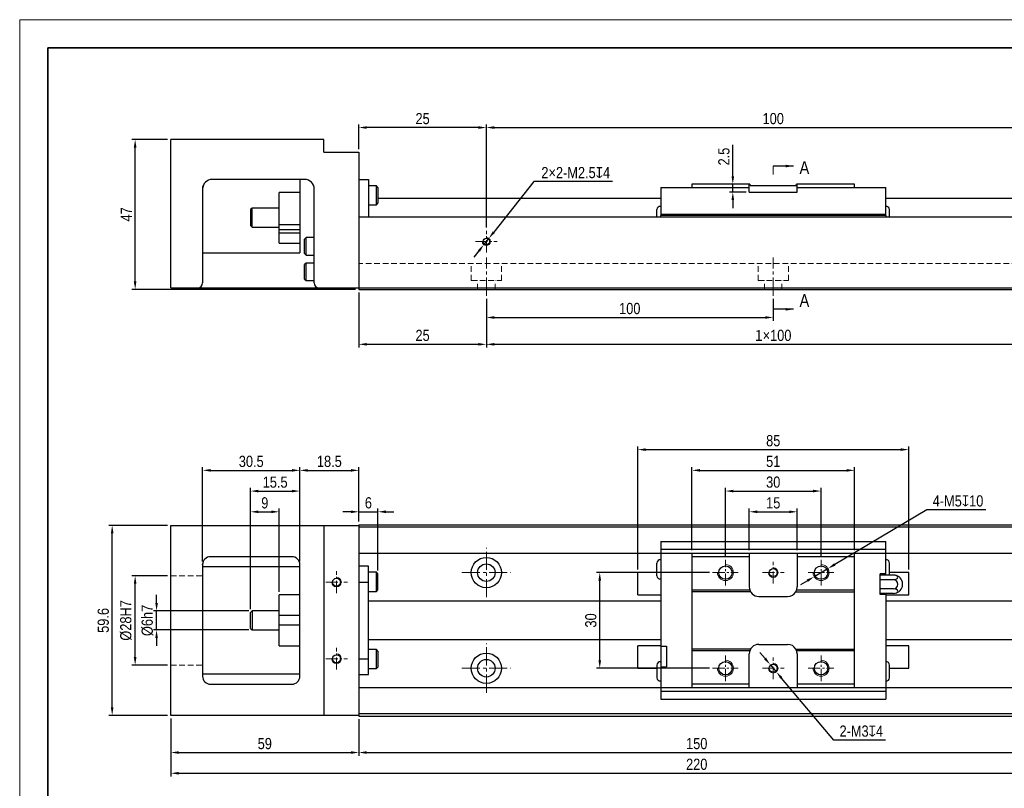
# Model space of a CAD drawing. Header units: millimetres. Extents: x 100 to 3612, y -424 to 856.
# Tile 2 of 45: x 100 to 409, y -293 to -52. Entities that reach past the tile are written whole.
import ezdxf

# ---------------------------------------------------------------- set-up
doc = ezdxf.new("R2010")
doc.units = ezdxf.units.MM
doc.linetypes.add('CENTER2', pattern=[28.575, 19.05, -3.175, 3.175, -3.175])
doc.linetypes.add('DASHED', pattern=[19.05, 12.7, -6.35])
doc.layers.get('Defpoints').update_dxf_attribs({"lineweight": 13})
for name, color, linetype, lineweight in [('小粗', 7, 'Continuous', 25), ('标注', 3, 'Continuous', 13), ('点划线', 1, 'CENTER2', 13), ('粗线', 7, 'Continuous', 35), ('细线', 7, 'Continuous', 13), ('虚线', 253, 'DASHED', 13)]:
    doc.layers.add(name, color=color, linetype=linetype, lineweight=lineweight)
doc.styles.add('3.5', font='ARIALN.TTF', dxfattribs={"height": 3.5})
doc.styles.add('7', font='ARIALN.TTF', dxfattribs={"height": 7})
doc.dimstyles.new('A4—对齐', dxfattribs={"dimtxt": 3.5, "dimasz": 2.5, "dimexe": 1, "dimexo": 1, "dimgap": 1, "dimtad": 1, "dimdec": 1, "dimzin": 9, "dimdsep": 46, "dimtxsty": '3.5', "dimcen": 2.5, "dimadec": 0, "dimazin": 0, "dimtm": 1e-09, "dimtfac": 1, "dimtdec": 1, "dimtmove": 0, "dimatfit": 3, "dimfxl": 0, "dimtolj": 1, "dimarcsym": 0})
doc.dimstyles.new('A4—水平', dxfattribs={"dimtxt": 3.5, "dimasz": 2.5, "dimexe": 2, "dimexo": 1, "dimgap": 1, "dimtad": 1, "dimtih": 1, "dimtoh": 1, "dimdec": 1, "dimzin": 12, "dimdsep": 46, "dimtxsty": '3.5', "dimcen": 2.5, "dimadec": 0, "dimazin": 0, "dimtm": 1e-09, "dimtfac": 1, "dimtdec": 1, "dimtmove": 0, "dimatfit": 3, "dimfxl": 0, "dimtolj": 1, "dimarcsym": 0})

# ---------------------------------------------------------------- blocks, each defined once
blk = doc.blocks.new('A4图框')
at = {"layer": '粗线'}
blk.add_lwpolyline([(5, 205), (292, 205), (292, 5), (5, 5)], close=True, dxfattribs=at)
at = {"layer": '细线'}
blk.add_lwpolyline([(0, 210), (297, 210), (297, 0), (0, 0)], close=True, dxfattribs=at)
blk = doc.blocks.new('*D618')
at = {"layer": 'Defpoints', "color": 0, "transparency": 16777216}
for p in [(136.22, -89.14), (147.39, -89.14), (206.39, -136.14)]:
    blk.add_point(p, dxfattribs=at)
at = {"layer": '标注', "color": 0, "lineweight": -2, "transparency": 16777216}
for p, q in [((146.39, -89.14), (135.22, -89.14)), ((136.22, -133.64), (136.22, -91.64)), ((205.39, -136.14), (135.22, -136.14))]:
    blk.add_line(p, q, dxfattribs=at)
at = {"layer": '标注', "color": 0, "transparency": 16777216}
for points in [[(135.8, -91.64), (136.63, -91.64), (136.22, -89.14)], [(135.8, -133.64), (136.63, -133.64), (136.22, -136.14)]]:
    blk.add_solid(points, dxfattribs=at)
at = {"layer": '标注', "color": 0, "transparency": 16777216, "insert": (133.47, -112.64), "char_height": 3.5, "attachment_point": 5, "rotation": 90, "style": '3.5'}
blk.add_mtext('\\A1;47', dxfattribs=at)
blk = doc.blocks.new('*D619')
at = {"layer": 'Defpoints', "color": 0, "transparency": 16777216}
for p in [(206.39, -85.38), (206.39, -93.14), (246.39, -117.73)]:
    blk.add_point(p, dxfattribs=at)
at = {"layer": '标注', "color": 0, "lineweight": -2, "transparency": 16777216}
for p, q in [((206.39, -92.14), (206.39, -84.38)), ((243.89, -85.38), (208.89, -85.38)), ((246.39, -116.73), (246.39, -84.38))]:
    blk.add_line(p, q, dxfattribs=at)
at = {"layer": '标注', "color": 0, "transparency": 16777216}
for points in [[(208.89, -84.97), (208.89, -85.8), (206.39, -85.38)], [(243.89, -84.97), (243.89, -85.8), (246.39, -85.38)]]:
    blk.add_solid(points, dxfattribs=at)
at = {"layer": '标注', "color": 0, "transparency": 16777216, "insert": (226.39, -82.59), "char_height": 3.5, "width": 11.7879, "attachment_point": 5, "style": '3.5'}
blk.add_mtext('\\A1;25', dxfattribs=at)
blk = doc.blocks.new('*D620')
at = {"layer": 'Defpoints', "color": 0, "transparency": 16777216}
for p in [(426.39, -85.38), (246.39, -117.73), (426.39, -117.73)]:
    blk.add_point(p, dxfattribs=at)
at = {"layer": '标注', "color": 0, "lineweight": -2, "transparency": 16777216}
for p, q in [((246.39, -116.73), (246.39, -84.38)), ((248.89, -85.38), (423.89, -85.38)), ((426.39, -116.73), (426.39, -84.38))]:
    blk.add_line(p, q, dxfattribs=at)
at = {"layer": '标注', "color": 0, "transparency": 16777216}
for points in [[(248.89, -84.97), (248.89, -85.8), (246.39, -85.38)], [(423.89, -84.97), (423.89, -85.8), (426.39, -85.38)]]:
    blk.add_solid(points, dxfattribs=at)
at = {"layer": '标注', "color": 0, "transparency": 16777216, "insert": (336.39, -82.59), "char_height": 3.5, "width": 18.6714, "attachment_point": 5, "style": '3.5'}
blk.add_mtext('\\A1;100', dxfattribs=at)
blk = doc.blocks.new('*D621')
at = {"layer": 'Defpoints', "color": 0, "transparency": 16777216}
for p in [(206.39, -136.14), (246.39, -138.14), (246.39, -153.38)]:
    blk.add_point(p, dxfattribs=at)
at = {"layer": '标注', "color": 0, "lineweight": -2, "transparency": 16777216}
for p, q in [((206.39, -137.14), (206.39, -154.38)), ((246.39, -139.14), (246.39, -154.38)), ((208.89, -153.38), (243.89, -153.38))]:
    blk.add_line(p, q, dxfattribs=at)
at = {"layer": '标注', "color": 0, "transparency": 16777216}
for points in [[(208.89, -152.96), (208.89, -153.79), (206.39, -153.38)], [(243.89, -152.96), (243.89, -153.79), (246.39, -153.38)]]:
    blk.add_solid(points, dxfattribs=at)
at = {"layer": '标注', "color": 0, "transparency": 16777216, "insert": (226.39, -150.59), "char_height": 3.5, "width": 10.0032, "attachment_point": 5, "style": '3.5'}
blk.add_mtext('\\A1;25', dxfattribs=at)
blk = doc.blocks.new('*D622')
at = {"layer": 'Defpoints', "color": 0, "transparency": 16777216}
for p in [(246.39, -138.14), (336.39, -138.14), (336.39, -144.96)]:
    blk.add_point(p, dxfattribs=at)
at = {"layer": '标注', "color": 0, "lineweight": -2, "transparency": 16777216}
for p, q in [((246.39, -139.14), (246.39, -145.96)), ((336.39, -139.14), (336.39, -145.96)), ((248.89, -144.96), (333.89, -144.96))]:
    blk.add_line(p, q, dxfattribs=at)
at = {"layer": '标注', "color": 0, "transparency": 16777216}
for points in [[(248.89, -144.54), (248.89, -145.38), (246.39, -144.96)], [(333.89, -144.54), (333.89, -145.38), (336.39, -144.96)]]:
    blk.add_solid(points, dxfattribs=at)
at = {"layer": '标注', "color": 0, "transparency": 16777216, "insert": (291.39, -142.17), "char_height": 3.5, "width": 11.0802, "attachment_point": 5, "style": '3.5'}
blk.add_mtext('\\A1;100', dxfattribs=at)
blk = doc.blocks.new('*D623')
at = {"layer": 'Defpoints', "color": 0, "transparency": 16777216}
for p in [(246.39, -138.14), (426.39, -138.14), (426.39, -153.38)]:
    blk.add_point(p, dxfattribs=at)
at = {"layer": '标注', "color": 0, "lineweight": -2, "transparency": 16777216}
for p, q in [((246.39, -139.14), (246.39, -154.38)), ((426.39, -139.14), (426.39, -154.38)), ((248.89, -153.38), (423.89, -153.38))]:
    blk.add_line(p, q, dxfattribs=at)
at = {"layer": '标注', "color": 0, "transparency": 16777216}
for points in [[(248.89, -152.96), (248.89, -153.79), (246.39, -153.38)], [(423.89, -152.96), (423.89, -153.79), (426.39, -153.38)]]:
    blk.add_solid(points, dxfattribs=at)
at = {"layer": '标注', "color": 0, "transparency": 16777216, "insert": (336.39, -150.59), "char_height": 3.5, "width": 20.1435, "attachment_point": 5, "style": '3.5'}
blk.add_mtext('\\A1;{\\fSimSun|b0|i0|c134|p34;1}×100', dxfattribs=at)
blk = doc.blocks.new('*D612')
at = {"layer": 'Defpoints', "color": 0, "transparency": 16777216}
for p in [(247.17, -120.16), (245.62, -122.12)]:
    blk.add_point(p, dxfattribs=at)
at = {"layer": '标注', "color": 0, "lineweight": -2, "transparency": 16777216}
for p, q in [((261.31, -102.33), (248.72, -118.2)), ((286, -102.33), (261.31, -102.33)), ((245.62, -122.12), (247.17, -120.16)), ((244.06, -124.08), (242.51, -126.04))]:
    blk.add_line(p, q, dxfattribs=at)
at = {"layer": '标注', "color": 0, "transparency": 16777216}
for points in [[(248.4, -117.94), (249.05, -118.46), (247.17, -120.16)], [(243.74, -123.82), (244.39, -124.34), (245.62, -122.12)]]:
    blk.add_solid(points, dxfattribs=at)
at = {"layer": '标注', "color": 0, "transparency": 16777216, "insert": (274.44, -99.54), "char_height": 3.5, "attachment_point": 5, "style": '3.5'}
blk.add_mtext('\\A1;2×2-M2.5{\\Fgdt|c134;x}4', dxfattribs=at)
blk = doc.blocks.new('*D634')
at = {"layer": 'Defpoints', "color": 0, "transparency": 16777216}
for p in [(212.39, -205.91), (206.39, -209.99), (212.39, -225.37)]:
    blk.add_point(p, dxfattribs=at)
at = {"layer": '标注', "color": 0, "lineweight": -2, "transparency": 16777216}
for p, q in [((203.89, -205.91), (201.39, -205.91)), ((206.39, -208.99), (206.39, -204.91)), ((206.39, -205.91), (212.39, -205.91)), ((212.39, -224.37), (212.39, -204.91)), ((214.89, -205.91), (217.39, -205.91))]:
    blk.add_line(p, q, dxfattribs=at)
at = {"layer": '标注', "color": 0, "transparency": 16777216}
for points in [[(203.89, -205.5), (203.89, -206.33), (206.39, -205.91)], [(214.89, -205.5), (214.89, -206.33), (212.39, -205.91)]]:
    blk.add_solid(points, dxfattribs=at)
at = {"layer": '标注', "color": 0, "transparency": 16777216, "insert": (209.39, -203.12), "char_height": 3.5, "attachment_point": 5, "style": '3.5'}
blk.add_mtext('\\A1;6', dxfattribs=at)
blk = doc.blocks.new('*D635')
at = {"layer": 'Defpoints', "color": 0, "transparency": 16777216}
for p in [(142.94, -236.99), (172.89, -236.99), (172.89, -242.99)]:
    blk.add_point(p, dxfattribs=at)
at = {"layer": '标注', "color": 0, "lineweight": -2, "transparency": 16777216}
for p, q in [((142.94, -234.49), (142.94, -231.99)), ((171.89, -236.99), (141.94, -236.99)), ((142.94, -242.99), (142.94, -236.99)), ((171.89, -242.99), (141.94, -242.99)), ((142.94, -245.49), (142.94, -247.99))]:
    blk.add_line(p, q, dxfattribs=at)
at = {"layer": '标注', "color": 0, "transparency": 16777216}
for points in [[(142.53, -234.49), (143.36, -234.49), (142.94, -236.99)], [(142.53, -245.49), (143.36, -245.49), (142.94, -242.99)]]:
    blk.add_solid(points, dxfattribs=at)
at = {"layer": '标注', "color": 0, "transparency": 16777216, "insert": (140.06, -239.99), "char_height": 3.5, "attachment_point": 5, "rotation": 90, "style": '3.5'}
blk.add_mtext('\\A1;%%C6h7', dxfattribs=at)
blk = doc.blocks.new('*D636')
at = {"layer": 'Defpoints', "color": 0, "transparency": 16777216}
for p in [(136.22, -225.99), (147.39, -225.99), (147.39, -253.99)]:
    blk.add_point(p, dxfattribs=at)
at = {"layer": '标注', "color": 0, "lineweight": -2, "transparency": 16777216}
for p, q in [((146.39, -225.99), (135.22, -225.99)), ((136.22, -251.49), (136.22, -228.49)), ((146.39, -253.99), (135.22, -253.99))]:
    blk.add_line(p, q, dxfattribs=at)
at = {"layer": '标注', "color": 0, "transparency": 16777216}
for points in [[(135.8, -228.49), (136.64, -228.49), (136.22, -225.99)], [(135.8, -251.49), (136.64, -251.49), (136.22, -253.99)]]:
    blk.add_solid(points, dxfattribs=at)
at = {"layer": '标注', "color": 0, "transparency": 16777216, "insert": (133.34, -239.99), "char_height": 3.5, "attachment_point": 5, "rotation": 90, "style": '3.5'}
blk.add_mtext('\\A1;%%C28H7', dxfattribs=at)
blk = doc.blocks.new('*D637')
at = {"layer": 'Defpoints', "color": 0, "transparency": 16777216}
for p in [(129.01, -210.19), (147.39, -210.19), (147.39, -269.79)]:
    blk.add_point(p, dxfattribs=at)
at = {"layer": '标注', "color": 0, "lineweight": -2, "transparency": 16777216}
for p, q in [((146.39, -210.19), (128.01, -210.19)), ((129.01, -267.29), (129.01, -212.69)), ((146.39, -269.79), (128.01, -269.79))]:
    blk.add_line(p, q, dxfattribs=at)
at = {"layer": '标注', "color": 0, "transparency": 16777216}
for points in [[(128.6, -212.69), (129.43, -212.69), (129.01, -210.19)], [(128.6, -267.29), (129.43, -267.29), (129.01, -269.79)]]:
    blk.add_solid(points, dxfattribs=at)
at = {"layer": '标注', "color": 0, "transparency": 16777216, "insert": (126.23, -239.99), "char_height": 3.5, "attachment_point": 5, "rotation": 90, "style": '3.5'}
blk.add_mtext('\\A1;59.6', dxfattribs=at)
blk = doc.blocks.new('*D638')
at = {"layer": 'Defpoints', "color": 0, "transparency": 16777216}
for p in [(147.39, -269.79), (206.39, -269.99), (206.39, -281.43)]:
    blk.add_point(p, dxfattribs=at)
at = {"layer": '标注', "color": 0, "lineweight": -2, "transparency": 16777216}
for p, q in [((147.39, -270.79), (147.39, -282.43)), ((206.39, -270.99), (206.39, -282.43)), ((149.89, -281.43), (203.89, -281.43))]:
    blk.add_line(p, q, dxfattribs=at)
at = {"layer": '标注', "color": 0, "transparency": 16777216}
for points in [[(149.89, -281.01), (149.89, -281.85), (147.39, -281.43)], [(203.89, -281.01), (203.89, -281.85), (206.39, -281.43)]]:
    blk.add_solid(points, dxfattribs=at)
at = {"layer": '标注', "color": 0, "transparency": 16777216, "insert": (176.89, -278.64), "char_height": 3.5, "attachment_point": 5, "style": '3.5'}
blk.add_mtext('\\A1;59', dxfattribs=at)
blk = doc.blocks.new('*D639')
at = {"layer": 'Defpoints', "color": 0, "transparency": 16777216}
for p in [(147.39, -269.79), (477.39, -269.29), (477.39, -287.93)]:
    blk.add_point(p, dxfattribs=at)
at = {"layer": '标注', "color": 0, "lineweight": -2, "transparency": 16777216}
for p, q in [((147.39, -270.79), (147.39, -288.93)), ((477.39, -270.29), (477.39, -288.93)), ((149.89, -287.93), (474.89, -287.93))]:
    blk.add_line(p, q, dxfattribs=at)
at = {"layer": '标注', "color": 0, "transparency": 16777216}
for points in [[(149.89, -287.51), (149.89, -288.35), (147.39, -287.93)], [(474.89, -287.51), (474.89, -288.35), (477.39, -287.93)]]:
    blk.add_solid(points, dxfattribs=at)
at = {"layer": '标注', "color": 0, "transparency": 16777216, "insert": (312.39, -285.14), "char_height": 3.5, "width": 25.9299, "attachment_point": 5, "style": '3.5'}
blk.add_mtext('\\A1;220', dxfattribs=at)
blk = doc.blocks.new('*D640')
at = {"layer": 'Defpoints', "color": 0, "transparency": 16777216}
for p in [(206.39, -269.99), (466.39, -269.99), (466.39, -281.43)]:
    blk.add_point(p, dxfattribs=at)
at = {"layer": '标注', "color": 0, "lineweight": -2, "transparency": 16777216}
for p, q in [((206.39, -270.99), (206.39, -282.43)), ((466.39, -270.99), (466.39, -282.43)), ((208.89, -281.43), (463.89, -281.43))]:
    blk.add_line(p, q, dxfattribs=at)
at = {"layer": '标注', "color": 0, "transparency": 16777216}
for points in [[(208.89, -281.01), (208.89, -281.85), (206.39, -281.43)], [(463.89, -281.01), (463.89, -281.85), (466.39, -281.43)]]:
    blk.add_solid(points, dxfattribs=at)
at = {"layer": '标注', "color": 0, "transparency": 16777216, "insert": (312.39, -278.64), "char_height": 3.5, "width": 18.7578, "attachment_point": 5, "style": '3.5'}
blk.add_mtext('\\A1;150', dxfattribs=at)
blk = doc.blocks.new('*D641')
at = {"layer": 'Defpoints', "color": 0, "transparency": 16777216}
for p in [(181.39, -205.91), (181.39, -231.99), (172.39, -237.49)]:
    blk.add_point(p, dxfattribs=at)
at = {"layer": '标注', "color": 0, "lineweight": -2, "transparency": 16777216}
for p, q in [((172.39, -236.49), (172.39, -204.91)), ((174.89, -205.91), (178.89, -205.91)), ((181.39, -230.99), (181.39, -204.91))]:
    blk.add_line(p, q, dxfattribs=at)
at = {"layer": '标注', "color": 0, "transparency": 16777216}
for points in [[(174.89, -205.5), (174.89, -206.33), (172.39, -205.91)], [(178.89, -205.5), (178.89, -206.33), (181.39, -205.91)]]:
    blk.add_solid(points, dxfattribs=at)
at = {"layer": '标注', "color": 0, "transparency": 16777216, "insert": (176.89, -203.12), "char_height": 3.5, "attachment_point": 5, "style": '3.5'}
blk.add_mtext('\\A1;9', dxfattribs=at)
blk = doc.blocks.new('*D642')
at = {"layer": 'Defpoints', "color": 0, "transparency": 16777216}
for p in [(187.89, -199.41), (187.89, -222.49), (172.39, -237.49)]:
    blk.add_point(p, dxfattribs=at)
at = {"layer": '标注', "color": 0, "lineweight": -2, "transparency": 16777216}
for p, q in [((172.39, -236.49), (172.39, -198.41)), ((174.89, -199.41), (185.39, -199.41)), ((187.89, -221.49), (187.89, -198.41))]:
    blk.add_line(p, q, dxfattribs=at)
at = {"layer": '标注', "color": 0, "transparency": 16777216}
for points in [[(174.89, -199), (174.89, -199.83), (172.39, -199.41)], [(185.39, -199), (185.39, -199.83), (187.89, -199.41)]]:
    blk.add_solid(points, dxfattribs=at)
at = {"layer": '标注', "color": 0, "transparency": 16777216, "insert": (180.14, -196.62), "char_height": 3.5, "attachment_point": 5, "style": '3.5'}
blk.add_mtext('\\A1;15.5', dxfattribs=at)
blk = doc.blocks.new('*D643')
at = {"layer": 'Defpoints', "color": 0, "transparency": 16777216}
for p in [(187.89, -192.91), (157.39, -222.49), (187.89, -222.49)]:
    blk.add_point(p, dxfattribs=at)
at = {"layer": '标注', "color": 0, "lineweight": -2, "transparency": 16777216}
for p, q in [((157.39, -221.49), (157.39, -191.91)), ((159.89, -192.91), (185.39, -192.91)), ((187.89, -221.49), (187.89, -191.91))]:
    blk.add_line(p, q, dxfattribs=at)
at = {"layer": '标注', "color": 0, "transparency": 16777216}
for points in [[(159.89, -192.5), (159.89, -193.33), (157.39, -192.91)], [(185.39, -192.5), (185.39, -193.33), (187.89, -192.91)]]:
    blk.add_solid(points, dxfattribs=at)
at = {"layer": '标注', "color": 0, "transparency": 16777216, "insert": (172.64, -190.12), "char_height": 3.5, "attachment_point": 5, "style": '3.5'}
blk.add_mtext('\\A1;30.5', dxfattribs=at)
blk = doc.blocks.new('*D644')
at = {"layer": 'Defpoints', "color": 0, "transparency": 16777216}
for p in [(206.39, -192.91), (206.39, -209.99), (187.89, -222.49)]:
    blk.add_point(p, dxfattribs=at)
at = {"layer": '标注', "color": 0, "lineweight": -2, "transparency": 16777216}
for p, q in [((187.89, -221.49), (187.89, -191.91)), ((190.39, -192.91), (203.89, -192.91)), ((206.39, -208.99), (206.39, -191.91))]:
    blk.add_line(p, q, dxfattribs=at)
at = {"layer": '标注', "color": 0, "transparency": 16777216}
for points in [[(190.39, -192.5), (190.39, -193.33), (187.89, -192.91)], [(203.89, -192.5), (203.89, -193.33), (206.39, -192.91)]]:
    blk.add_solid(points, dxfattribs=at)
at = {"layer": '标注', "color": 0, "transparency": 16777216, "insert": (197.14, -190.12), "char_height": 3.5, "attachment_point": 5, "style": '3.5'}
blk.add_mtext('\\A1;18.5', dxfattribs=at)
blk = doc.blocks.new('*D645')
at = {"layer": 'Defpoints', "color": 0, "transparency": 16777216}
for p in [(351.39, -199.41), (321.39, -220.94), (351.39, -220.94)]:
    blk.add_point(p, dxfattribs=at)
at = {"layer": '标注', "color": 0, "lineweight": -2, "transparency": 16777216}
for p, q in [((321.39, -219.94), (321.39, -198.41)), ((323.89, -199.41), (348.89, -199.41)), ((351.39, -219.94), (351.39, -198.41))]:
    blk.add_line(p, q, dxfattribs=at)
at = {"layer": '标注', "color": 0, "transparency": 16777216}
for points in [[(323.89, -199), (323.89, -199.83), (321.39, -199.41)], [(348.89, -199), (348.89, -199.83), (351.39, -199.41)]]:
    blk.add_solid(points, dxfattribs=at)
at = {"layer": '标注', "color": 0, "transparency": 16777216, "insert": (336.39, -196.62), "char_height": 3.5, "attachment_point": 5, "style": '3.5'}
blk.add_mtext('\\A1;30', dxfattribs=at)
blk = doc.blocks.new('*D646')
at = {"layer": 'Defpoints', "color": 0, "transparency": 16777216}
for p in [(378.89, -186.41), (293.89, -224.99), (378.89, -224.99)]:
    blk.add_point(p, dxfattribs=at)
at = {"layer": '标注', "color": 0, "lineweight": -2, "transparency": 16777216}
for p, q in [((293.89, -223.99), (293.89, -185.41)), ((296.39, -186.41), (376.39, -186.41)), ((378.89, -223.99), (378.89, -185.41))]:
    blk.add_line(p, q, dxfattribs=at)
at = {"layer": '标注', "color": 0, "transparency": 16777216}
for points in [[(296.39, -186), (296.39, -186.83), (293.89, -186.41)], [(376.39, -186), (376.39, -186.83), (378.89, -186.41)]]:
    blk.add_solid(points, dxfattribs=at)
at = {"layer": '标注', "color": 0, "transparency": 16777216, "insert": (336.39, -183.62), "char_height": 3.5, "attachment_point": 5, "style": '3.5'}
blk.add_mtext('\\A1;85', dxfattribs=at)
blk = doc.blocks.new('*D647')
at = {"layer": 'Defpoints', "color": 0, "transparency": 16777216}
for p in [(323.71, -103.14), (328.89, -103.14), (328.89, -105.64)]:
    blk.add_point(p, dxfattribs=at)
at = {"layer": '标注', "color": 0, "lineweight": -2, "transparency": 16777216}
for p, q in [((323.71, -100.64), (323.71, -90.84)), ((327.89, -103.14), (322.71, -103.14)), ((323.71, -105.64), (323.71, -103.14)), ((327.89, -105.64), (322.71, -105.64)), ((323.71, -108.14), (323.71, -110.64))]:
    blk.add_line(p, q, dxfattribs=at)
at = {"layer": '标注', "color": 0, "transparency": 16777216}
for points in [[(323.29, -100.64), (324.12, -100.64), (323.71, -103.14)], [(323.29, -108.14), (324.12, -108.14), (323.71, -105.64)]]:
    blk.add_solid(points, dxfattribs=at)
at = {"layer": '标注', "color": 0, "transparency": 16777216, "insert": (320.92, -94.49), "char_height": 3.5, "attachment_point": 5, "rotation": 90, "style": '3.5'}
blk.add_mtext('\\A1;2.5', dxfattribs=at)
blk = doc.blocks.new('*D648')
at = {"layer": 'Defpoints', "color": 0, "transparency": 16777216}
for p in [(281.97, -224.99), (317.35, -224.99), (317.35, -254.99)]:
    blk.add_point(p, dxfattribs=at)
at = {"layer": '标注', "color": 0, "lineweight": -2, "transparency": 16777216}
for p, q in [((316.35, -224.99), (280.97, -224.99)), ((281.97, -252.49), (281.97, -227.49)), ((316.35, -254.99), (280.97, -254.99))]:
    blk.add_line(p, q, dxfattribs=at)
at = {"layer": '标注', "color": 0, "transparency": 16777216}
for points in [[(281.55, -227.49), (282.39, -227.49), (281.97, -224.99)], [(281.55, -252.49), (282.39, -252.49), (281.97, -254.99)]]:
    blk.add_solid(points, dxfattribs=at)
at = {"layer": '标注', "color": 0, "transparency": 16777216, "insert": (279.18, -239.99), "char_height": 3.5, "attachment_point": 5, "rotation": 90, "style": '3.5'}
blk.add_mtext('\\A1;30', dxfattribs=at)
blk = doc.blocks.new('*D649')
at = {"layer": 'Defpoints', "color": 0, "transparency": 16777216}
for p in [(343.89, -205.91), (328.89, -218.99), (343.89, -218.99)]:
    blk.add_point(p, dxfattribs=at)
at = {"layer": '标注', "color": 0, "lineweight": -2, "transparency": 16777216}
for p, q in [((328.89, -217.99), (328.89, -204.91)), ((331.39, -205.91), (341.39, -205.91)), ((343.89, -217.99), (343.89, -204.91))]:
    blk.add_line(p, q, dxfattribs=at)
at = {"layer": '标注', "color": 0, "transparency": 16777216}
for points in [[(331.39, -205.5), (331.39, -206.33), (328.89, -205.91)], [(341.39, -205.5), (341.39, -206.33), (343.89, -205.91)]]:
    blk.add_solid(points, dxfattribs=at)
at = {"layer": '标注', "color": 0, "transparency": 16777216, "insert": (336.39, -203.12), "char_height": 3.5, "attachment_point": 5, "style": '3.5'}
blk.add_mtext('\\A1;15', dxfattribs=at)
blk = doc.blocks.new('*D650')
at = {"layer": 'Defpoints', "color": 0, "transparency": 16777216}
for p in [(361.89, -192.91), (310.89, -218.99), (361.89, -218.99)]:
    blk.add_point(p, dxfattribs=at)
at = {"layer": '标注', "color": 0, "lineweight": -2, "transparency": 16777216}
for p, q in [((310.89, -217.99), (310.89, -191.91)), ((313.39, -192.91), (359.39, -192.91)), ((361.89, -217.99), (361.89, -191.91))]:
    blk.add_line(p, q, dxfattribs=at)
at = {"layer": '标注', "color": 0, "transparency": 16777216}
for points in [[(313.39, -192.5), (313.39, -193.33), (310.89, -192.91)], [(359.39, -192.5), (359.39, -193.33), (361.89, -192.91)]]:
    blk.add_solid(points, dxfattribs=at)
at = {"layer": '标注', "color": 0, "transparency": 16777216, "insert": (336.39, -190.12), "char_height": 3.5, "attachment_point": 5, "style": '3.5'}
blk.add_mtext('\\A1;51', dxfattribs=at)
blk = doc.blocks.new('*D651')
at = {"layer": 'Defpoints', "color": 0, "transparency": 16777216}
for p in [(353.55, -223.72), (349.24, -226.26)]:
    blk.add_point(p, dxfattribs=at)
at = {"layer": '标注', "color": 0, "lineweight": -2, "transparency": 16777216}
for p, q in [((384.6, -205.31), (355.7, -222.44)), ((403.12, -205.31), (384.6, -205.31)), ((349.24, -226.26), (353.55, -223.72)), ((347.09, -227.54), (344.94, -228.81))]:
    blk.add_line(p, q, dxfattribs=at)
at = {"layer": '标注', "color": 0, "transparency": 16777216}
for points in [[(355.48, -222.08), (355.91, -222.8), (353.55, -223.72)], [(346.88, -227.18), (347.31, -227.9), (349.24, -226.26)]]:
    blk.add_solid(points, dxfattribs=at)
at = {"layer": '标注', "color": 0, "transparency": 16777216, "insert": (394.36, -202.52), "char_height": 3.5, "attachment_point": 5, "style": '3.5'}
blk.add_mtext('\\A1;4-M5{\\Fgdt|c134;x}10', dxfattribs=at)
blk = doc.blocks.new('*D652')
at = {"layer": 'Defpoints', "color": 0, "transparency": 16777216}
for p in [(335.43, -253.84), (337.36, -256.14)]:
    blk.add_point(p, dxfattribs=at)
at = {"layer": '标注', "color": 0, "lineweight": -2, "transparency": 16777216}
for p, q in [((333.82, -251.93), (332.21, -250.02)), ((335.43, -253.84), (337.36, -256.14)), ((355.38, -277.52), (338.97, -258.05)), ((371.63, -277.52), (355.38, -277.52))]:
    blk.add_line(p, q, dxfattribs=at)
at = {"layer": '标注', "color": 0, "transparency": 16777216}
for points in [[(334.14, -251.66), (333.5, -252.2), (335.43, -253.84)], [(339.29, -257.78), (338.65, -258.32), (337.36, -256.14)]]:
    blk.add_solid(points, dxfattribs=at)
at = {"layer": '标注', "color": 0, "transparency": 16777216, "insert": (364.02, -274.73), "char_height": 3.5, "attachment_point": 5, "style": '3.5'}
blk.add_mtext('\\A1;2-M3{\\Fgdt|c134;x}4', dxfattribs=at)

msp = doc.modelspace()

# ---------------------------------------------------------------- linework, layer by layer
at = {"layer": '小粗'}
for p, q in [((195.39, -89.14), (147.39, -89.14)), ((147.39, -135.64), (147.39, -89.14)), ((195.39, -93.14), (195.39, -89.14)), ((195.39, -93.14), (206.39, -93.14)), ((206.39, -93.14), (206.39, -136.14)), ((189.39, -101.64), (160.39, -101.64)), ((187.89, -101.64), (187.89, -124.64)), ((206.39, -101.64), (209.39, -101.64)), ((209.39, -101.64), (209.39, -113.34)), ((157.39, -104.64), (157.39, -134.14)), ((192.39, -134.14), (192.39, -104.64)), ((211.89, -103.64), (209.39, -103.64)), ((212.39, -104.14), (211.89, -103.64)), ((211.89, -109.64), (211.89, -103.64)), ((212.39, -104.14), (212.39, -109.14)), ((301.09, -104.14), (328.89, -104.14)), ((301.09, -104.14), (301.09, -112.94)), ((329.07, -103.14), (310.89, -103.14)), ((310.89, -103.14), (310.89, -104.14)), ((328.89, -105.64), (328.89, -103.14)), ((343.49, -103.64), (329.3, -103.64)), ((361.89, -103.14), (343.72, -103.14)), ((343.89, -105.64), (343.89, -103.14)), ((343.89, -104.14), (371.69, -104.14)), ((361.89, -104.14), (361.89, -103.14)), ((371.69, -112.94), (371.69, -104.14)), ((181.39, -115.85), (181.39, -105.78)), ((187.89, -105.78), (181.39, -105.78)), ((301.1, -107.64), (212.4, -107.64)), ((328.89, -105.64), (343.89, -105.64)), ((466.39, -107.64), (371.69, -107.64)), ((172.89, -110.64), (172.39, -111.14)), ((172.39, -111.14), (172.39, -116.14)), ((181.39, -110.64), (172.89, -110.64)), ((172.89, -116.64), (172.89, -110.64)), ((209.39, -109.64), (211.89, -109.64)), ((211.89, -109.64), (212.39, -109.14)), ((299.89, -113.34), (299.89, -111.14)), ((372.89, -113.34), (372.89, -111.14)), ((206.39, -113.34), (466.39, -113.34)), ((371.69, -112.66), (301.09, -112.66)), ((301.09, -113.34), (301.09, -112.94)), ((371.69, -112.94), (301.09, -112.94)), ((371.69, -112.94), (371.69, -113.34)), ((172.39, -116.14), (172.89, -116.64)), ((172.89, -116.64), (181.39, -116.64)), ((181.39, -121.64), (181.39, -115.85)), ((187.89, -115.85), (181.39, -115.85)), ((181.39, -117.31), (187.89, -117.31)), ((187.89, -118.53), (181.39, -118.53)), ((189.89, -119.89), (189.39, -120.39)), ((189.39, -124.89), (189.39, -120.39)), ((192.39, -119.89), (189.89, -119.89)), ((189.89, -125.39), (189.89, -119.89)), ((181.39, -121.64), (187.89, -121.64)), ((157.39, -124.64), (187.89, -124.64)), ((189.39, -124.89), (189.89, -125.39)), ((189.89, -125.39), (192.39, -125.39)), ((189.89, -127.89), (189.39, -128.39)), ((189.39, -132.89), (189.39, -128.39)), ((192.39, -127.89), (189.89, -127.89)), ((189.89, -133.39), (189.89, -127.89)), ((147.39, -135.64), (477.39, -135.64)), ((189.39, -132.89), (189.89, -133.39)), ((189.89, -133.39), (192.39, -133.39)), ((206.39, -136.14), (466.39, -136.14)), ((206.39, -209.99), (466.39, -209.99)), ((206.39, -209.99), (206.39, -269.99)), ((147.39, -269.79), (147.39, -210.19)), ((147.39, -210.19), (206.39, -210.19)), ((195.39, -210.19), (195.39, -269.79)), ((206.39, -210.64), (466.39, -210.64)), ((301.09, -215.27), (301.09, -264.71)), ((301.09, -215.27), (371.69, -215.27)), ((371.69, -225.75), (371.69, -215.27)), ((466.39, -218.99), (206.39, -218.99)), ((371.69, -217.76), (301.09, -217.76)), ((310.89, -218.99), (310.89, -260.99)), ((328.89, -218.99), (328.89, -229.49)), ((343.89, -218.99), (343.89, -229.49)), ((361.89, -260.99), (361.89, -218.99)), ((185.39, -219.99), (159.89, -219.99)), ((299.89, -225.99), (299.89, -221.99)), ((328.89, -219.99), (310.89, -219.99)), ((361.89, -219.99), (343.89, -219.99)), ((372.89, -225.75), (372.89, -221.99)), ((157.39, -222.49), (157.39, -257.49)), ((187.89, -223.19), (157.39, -223.19)), ((187.89, -257.49), (187.89, -222.49)), ((209.39, -222.99), (206.39, -222.99)), ((209.39, -256.99), (209.39, -222.99)), ((211.89, -224.87), (209.39, -224.87)), ((212.39, -225.37), (211.89, -224.87)), ((211.89, -230.87), (211.89, -224.87)), ((212.39, -230.37), (212.39, -225.37)), ((299.89, -224.99), (293.89, -224.99)), ((293.89, -231.99), (293.89, -224.99)), ((369.89, -231.89), (369.89, -225.39)), ((371.69, -225.39), (369.89, -225.39)), ((378.89, -224.99), (372.89, -224.99)), ((378.89, -231.99), (378.89, -224.99)), ((206.39, -227.95), (209.39, -227.95)), ((374.1, -225.75), (369.89, -225.75)), ((369.89, -227.2), (374.09, -227.2)), ((376.89, -227.94), (376.89, -229.34)), ((209.39, -230.87), (211.89, -230.87)), ((211.89, -230.87), (212.39, -230.37)), ((329.07, -230.49), (310.89, -230.49)), ((329.3, -230.99), (310.89, -230.99)), ((343.49, -230.99), (361.89, -230.99)), ((361.89, -230.49), (343.72, -230.49)), ((374.1, -230.08), (369.89, -230.08)), ((374.09, -231.53), (369.89, -231.53)), ((371.69, -231.53), (371.69, -264.71)), ((187.89, -231.99), (181.39, -231.99)), ((181.39, -247.99), (181.39, -231.99)), ((301.1, -233.99), (209.39, -233.99)), ((293.89, -231.99), (301.09, -231.99)), ((331.89, -232.49), (340.89, -232.49)), ((371.69, -231.89), (369.89, -231.89)), ((371.69, -231.99), (378.89, -231.99)), ((466.39, -233.99), (371.69, -233.99)), ((172.89, -236.99), (172.39, -237.49)), ((172.39, -242.49), (172.39, -237.49)), ((181.39, -236.99), (172.89, -236.99)), ((172.89, -236.99), (172.89, -242.99)), ((187.89, -238.49), (181.39, -238.49)), ((172.39, -242.49), (172.89, -242.99)), ((172.89, -242.99), (181.39, -242.99)), ((187.89, -241.49), (181.39, -241.49)), ((209.39, -245.99), (301.1, -245.99)), ((371.69, -245.99), (466.39, -245.99)), ((181.39, -247.99), (187.89, -247.99)), ((211.89, -249.11), (209.39, -249.11)), ((212.39, -249.61), (211.89, -249.11)), ((211.89, -255.11), (211.89, -249.11)), ((212.39, -249.61), (212.39, -254.61)), ((301.09, -247.99), (293.89, -247.99)), ((293.89, -254.99), (293.89, -247.99)), ((301.09, -248.09), (302.89, -248.09)), ((302.89, -248.09), (302.89, -254.59)), ((329.3, -248.99), (310.89, -248.99)), ((329.07, -249.49), (310.89, -249.49)), ((331.89, -247.49), (340.89, -247.49)), ((343.49, -248.99), (361.89, -248.99)), ((361.89, -249.49), (343.72, -249.49)), ((378.89, -247.99), (371.69, -247.99)), ((378.89, -254.99), (378.89, -247.99)), ((206.39, -252.03), (209.39, -252.03)), ((328.89, -260.99), (328.89, -250.49)), ((343.89, -250.49), (343.89, -260.99)), ((209.39, -255.11), (211.89, -255.11)), ((211.89, -255.11), (212.39, -254.61)), ((293.89, -254.99), (299.89, -254.99)), ((299.89, -253.99), (299.89, -257.99)), ((301.09, -254.59), (302.89, -254.59)), ((372.89, -257.99), (372.89, -253.99)), ((372.89, -254.99), (378.89, -254.99)), ((157.39, -256.79), (187.89, -256.79)), ((206.39, -256.99), (209.39, -256.99)), ((159.89, -259.99), (185.39, -259.99)), ((206.39, -260.99), (466.39, -260.99)), ((301.09, -262.22), (371.69, -262.22)), ((328.89, -259.99), (310.89, -259.99)), ((361.89, -259.99), (343.89, -259.99)), ((301.09, -264.71), (371.69, -264.71)), ((206.39, -269.79), (147.39, -269.79)), ((466.39, -269.34), (206.39, -269.34)), ((206.39, -269.99), (466.39, -269.99))]:
    msp.add_line(p, q, dxfattribs=at)
for centre, radius in [((246.39, -121.14), 1.02), ((246.39, -224.99), 4.75), ((246.39, -224.99), 2.75), ((321.39, -224.99), 2.1), ((336.39, -224.99), 1.25), ((351.39, -224.99), 2.1), ((199.39, -227.99), 1.25), ((199.39, -251.99), 1.25), ((246.39, -254.99), 4.75), ((246.39, -254.99), 2.75), ((321.39, -254.99), 2.1), ((351.39, -254.99), 2.1), ((336.39, -254.99), 1.25)]:
    msp.add_circle(centre, radius, dxfattribs=at)
for centre, radius, start, end in [((160.39, -104.64), 3, 90, 180), ((189.39, -104.64), 3, 0, 90), ((331.89, -102.14), 3, 199.4712, 210), ((300.89, -111.14), 1, 78.463, 180.0001), ((371.89, -111.14), 1, 359.9999, 101.537), ((155.89, -134.14), 1.5, 270, 0), ((193.89, -134.14), 1.5, 180, 270), ((159.89, -222.49), 2.5, 90, 180), ((185.39, -222.49), 2.5, 0, 90), ((300.89, -221.99), 1, 78.463, 180.0001), ((371.89, -221.99), 1, 359.9999, 101.537), ((300.89, -225.99), 1, 179.9999, 281.537), ((374.09, -228.64), 1.44, 270.1017, 90.0043), ((374.09, -228.64), 2.89, 14.082, 89.9713), ((331.89, -229.49), 3, 180, 270), ((340.89, -229.49), 3, 270, 330), ((340.89, -229.49), 3, 340.5288, 0), ((374.09, -228.64), 2.89, 270, 345.918), ((331.89, -250.49), 3, 90, 180), ((340.89, -250.49), 3, 30, 90), ((340.89, -250.49), 3, 0, 19.4712), ((300.89, -253.99), 1, 78.463, 180.0001), ((371.89, -253.99), 1, 359.9999, 101.537), ((159.89, -257.49), 2.5, 180, 270), ((185.39, -257.49), 2.5, 270, 0), ((300.89, -257.99), 1, 179.9999, 281.537), ((371.89, -257.99), 1, 258.463, 0.0001)]:
    msp.add_arc(centre, radius, start, end, dxfattribs=at)
for centre, major_axis, ratio, start_param, end_param in [((340.89, -102.14), (-2.74, 1.21), 1, 3.034044, 3.217806), ((374.09, -226.47), (1.44, 0), 0.5, 4.712313, 7.852981), ((340.89, -229.49), (3, 0), 1, 5.759587, 5.943348), ((374.09, -230.8), (-1.44, 0), 0.5, 1.570197, 4.710613), ((340.89, -250.49), (3, 0), 1, 0.339837, 0.523599)]:
    msp.add_ellipse(centre, major_axis=major_axis, ratio=ratio, start_param=start_param, end_param=end_param, dxfattribs=at)
for points, knots in [([(157.42, -104.28), (157.42, -104.25), (157.43, -104.2), (157.44, -104.13), (157.44, -104.1), (157.45, -104.05), (157.46, -104.04), (157.46, -104.01), (157.47, -103.99), (157.48, -103.91), (157.5, -103.84), (157.53, -103.75), (157.54, -103.73), (157.55, -103.69), (157.57, -103.63), (157.59, -103.57), (157.61, -103.53)], [0, 0, 0, 0, 0.25, 0.25, 0.375, 0.375, 0.4375, 0.4375, 0.5, 0.5, 0.75, 0.75, 0.8125, 0.8125, 0.875, 1, 1, 1, 1]), ([(157.61, -221.48), (157.62, -221.45), (157.63, -221.43), (157.63, -221.42), (157.63, -221.42), (157.64, -221.42), (157.64, -221.42), (157.64, -221.42)], [0, 0, 0, 0, 0.685618, 0.685618, 0.857023, 0.857023, 1, 1, 1, 1]), ([(157.64, -258.56), (157.64, -258.56), (157.64, -258.56), (157.63, -258.56), (157.63, -258.56), (157.63, -258.54), (157.62, -258.53), (157.61, -258.5)], [0, 0, 0, 0, 0.142582, 0.142582, 0.314065, 0.314065, 1, 1, 1, 1])]:
    msp.add_open_spline(points, degree=3, knots=knots, dxfattribs=at)
msp.add_open_spline([(157.39, -222.49), (157.39, -222.45), (157.4, -222.38), (157.4, -222.27), (157.41, -222.2), (157.42, -222.16)], degree=3, dxfattribs=at)
at = {"layer": '标注', "const_width": 0.3}
for points in [[(336.39, -100.12), (336.39, -97.46)], [(336.39, -142.39), (336.39, -139.73)]]:
    msp.add_lwpolyline(points, dxfattribs=at)
at = {"layer": '标注'}
for centre, radius in [((246.39, -121.14), 1.25), ((321.39, -224.99), 2.5), ((336.39, -224.99), 1.5), ((351.39, -224.99), 2.5), ((199.39, -227.99), 1.5), ((199.39, -251.99), 1.5), ((321.39, -254.99), 2.5), ((351.39, -254.99), 2.5), ((336.39, -254.99), 1.5)]:
    msp.add_arc(centre, radius, 180, 90, dxfattribs=at)
at = {"layer": '点划线', "ltscale": 0.2}
for p, q in [((246.39, -124.55), (246.39, -117.73)), ((242.99, -121.14), (249.8, -121.14)), ((321.39, -229.03), (321.39, -220.94)), ((336.39, -228.4), (336.39, -221.58)), ((351.39, -229.03), (351.39, -220.94)), ((199.39, -231.4), (199.39, -224.58)), ((317.35, -224.99), (325.44, -224.99)), ((332.99, -224.99), (339.8, -224.99)), ((347.35, -224.99), (355.44, -224.99)), ((195.99, -227.99), (202.8, -227.99)), ((199.39, -255.4), (199.39, -248.58)), ((195.99, -251.99), (202.8, -251.99)), ((321.39, -259.03), (321.39, -250.94)), ((336.39, -258.4), (336.39, -251.58)), ((351.39, -259.03), (351.39, -250.94)), ((317.35, -254.99), (325.44, -254.99)), ((332.99, -254.99), (339.8, -254.99)), ((347.35, -254.99), (355.44, -254.99))]:
    msp.add_line(p, q, dxfattribs=at)
at = {"layer": '点划线', "ltscale": 0.3}
for p, q in [((246.39, -138.14), (246.39, -126.14)), ((336.39, -138.14), (336.39, -126.14)), ((246.39, -232.71), (246.39, -217.27)), ((238.68, -224.99), (254.11, -224.99)), ((246.39, -262.71), (246.39, -247.27)), ((238.68, -254.99), (254.11, -254.99))]:
    msp.add_line(p, q, dxfattribs=at)
at = {"layer": '虚线', "ltscale": 0.14}
for p, q in [((466.39, -127.99), (206.39, -127.99)), ((241.64, -133.34), (241.64, -127.99)), ((251.14, -133.34), (251.14, -128.14)), ((331.64, -133.34), (331.64, -127.99)), ((341.14, -133.34), (341.14, -128.14)), ((241.64, -133.34), (251.14, -133.34)), ((243.64, -136.14), (243.64, -133.34)), ((249.14, -136.14), (249.14, -133.34)), ((331.64, -133.34), (341.14, -133.34)), ((333.64, -136.14), (333.64, -133.34)), ((339.14, -136.14), (339.14, -133.34)), ((147.39, -225.99), (157.39, -225.99)), ((147.39, -253.99), (157.39, -253.99))]:
    msp.add_line(p, q, dxfattribs=at)

# ---------------------------------------------------------------- block references
at = {"layer": '标注', "xscale": 1.772264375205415, "yscale": 1.772264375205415, "zscale": 1.772264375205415}
msp.add_blockref('A4图框', (100, -423.72), dxfattribs=at)

# ---------------------------------------------------------------- texts
at = {"layer": '标注', "char_height": 4, "attachment_point": 1, "style": '7'}
for insert in [(344.64, -95.94), (344.64, -137.63)]:
    msp.add_mtext_dynamic_manual_height_columns('A', width=8.7359, gutter_width=35, heights=[0], dxfattribs=dict(at, insert=insert))

# ---------------------------------------------------------------- dimensions: what is measured, and where the dimension line sits
at = {"layer": '标注'}
for base, p1, p2, text, picture, middle in [((206.39, -85.38), (246.39, -117.73), (206.39, -93.14), '25', '*D619', (226.39, -82.59)), ((426.39, -85.38), (246.39, -117.73), (426.39, -117.73), '100', '*D620', (336.39, -82.59)), ((246.39, -153.38), (206.39, -136.14), (246.39, -138.14), '25', '*D621', (226.39, -150.59)), ((336.39, -144.96), (246.39, -138.14), (336.39, -138.14), '100', '*D622', (291.39, -142.17)), ((426.39, -153.38), (246.39, -138.14), (426.39, -138.14), '{\\fSimSun|b0|i0|c134|p34;1}×100', '*D623', (336.39, -150.59))]:
    dim = msp.add_linear_dim(base=base, p1=p1, p2=p2, text=text, dimstyle='A4—对齐', dxfattribs=at)
    dim.commit()
    dim.dimension.update_dxf_attribs({"geometry": picture, "text_midpoint": middle})
for base, p1, p2, picture, middle in [((136.22, -89.14), (206.39, -136.14), (147.39, -89.14), '*D618', (133.47, -112.64)), ((323.71, -103.14), (328.89, -105.64), (328.89, -103.14), '*D647', (320.92, -94.49)), ((129.01, -210.19), (147.39, -269.79), (147.39, -210.19), '*D637', (126.23, -239.99)), ((281.97, -224.99), (317.35, -254.99), (317.35, -224.99), '*D648', (279.18, -239.99))]:
    dim = msp.add_linear_dim(base=base, p1=p1, p2=p2, angle=90, dimstyle='A4—对齐', dxfattribs=at)
    dim.commit()
    dim.dimension.update_dxf_attribs({"geometry": picture, "text_midpoint": middle})
for p1, p2, text, picture, middle in [((245.62, -122.12), (247.17, -120.16), '2×2-M2.5{\\Fgdt|c134;x}4', '*D612', (274.44, -102.33)), ((349.24, -226.26), (353.55, -223.72), '4-M5{\\Fgdt|c134;x}10', '*D651', (394.36, -205.31)), ((335.43, -253.84), (337.36, -256.14), '2-M3{\\Fgdt|c134;x}4', '*D652', (364.02, -277.52))]:
    dim = msp.add_diameter_dim_2p(p1=p1, p2=p2, text=text, dimstyle='A4—水平', dxfattribs=at)
    dim.commit()
    dim.dimension.update_dxf_attribs({"geometry": picture, "text_midpoint": middle, "dimtype": 163})
for base, p1, p2, picture, middle in [((378.89, -186.41), (293.89, -224.99), (378.89, -224.99), '*D646', (336.39, -186.41)), ((351.39, -199.41), (321.39, -220.94), (351.39, -220.94), '*D645', (336.39, -199.41))]:
    dim = msp.add_linear_dim(base=base, p1=p1, p2=p2, dimstyle='A4—对齐', dxfattribs=at)
    dim.commit()
    dim.dimension.update_dxf_attribs({"geometry": picture, "text_midpoint": middle, "dimtype": 160})
for base, p1, p2, picture, middle in [((187.89, -192.91), (157.39, -222.49), (187.89, -222.49), '*D643', (172.64, -190.12)), ((206.39, -192.91), (187.89, -222.49), (206.39, -209.99), '*D644', (197.14, -190.12)), ((361.89, -192.91), (310.89, -218.99), (361.89, -218.99), '*D650', (336.39, -190.12)), ((187.89, -199.41), (172.39, -237.49), (187.89, -222.49), '*D642', (180.14, -196.62)), ((181.39, -205.91), (172.39, -237.49), (181.39, -231.99), '*D641', (176.89, -203.12)), ((212.39, -205.91), (206.39, -209.99), (212.39, -225.37), '*D634', (209.39, -203.12)), ((343.89, -205.91), (328.89, -218.99), (343.89, -218.99), '*D649', (336.39, -203.12)), ((206.39, -281.43), (147.39, -269.79), (206.39, -269.99), '*D638', (176.89, -278.64))]:
    dim = msp.add_linear_dim(base=base, p1=p1, p2=p2, dimstyle='A4—对齐', dxfattribs=at)
    dim.commit()
    dim.dimension.update_dxf_attribs({"geometry": picture, "text_midpoint": middle})
dim = msp.add_linear_dim(base=(136.22, -225.99), p1=(147.39, -253.99), p2=(147.39, -225.99), angle=90, text='%%C<>H7', dimstyle='A4—对齐', dxfattribs=at)
dim.commit()
dim.dimension.update_dxf_attribs({"geometry": '*D636', "text_midpoint": (133.34, -239.99)})
dim = msp.add_linear_dim(base=(142.94, -236.99), p1=(172.89, -242.99), p2=(172.89, -236.99), angle=90, text='%%C<>h7', dimstyle='A4—对齐', dxfattribs=at)
dim.commit()
dim.dimension.update_dxf_attribs({"geometry": '*D635', "text_midpoint": (142.94, -239.99), "dimtype": 160})
for base, p1, p2, text, picture, middle in [((477.39, -287.93), (147.39, -269.79), (477.39, -269.29), '220', '*D639', (312.39, -287.93)), ((466.39, -281.43), (206.39, -269.99), (466.39, -269.99), '150', '*D640', (312.39, -281.43))]:
    dim = msp.add_linear_dim(base=base, p1=p1, p2=p2, text=text, dimstyle='A4—对齐', dxfattribs=at)
    dim.commit()
    dim.dimension.update_dxf_attribs({"geometry": picture, "text_midpoint": middle, "dimtype": 160})

# ---------------------------------------------------------------- leaders
for points in [[(342.79, -97.46), (336.39, -97.46)], [(342.79, -142.39), (336.39, -142.39)]]:
    msp.add_leader(points, dimstyle='A4—对齐', override={"dimgap": 1, "dimtad": 0}, dxfattribs=at)

doc.saveas('drawing.dxf')
